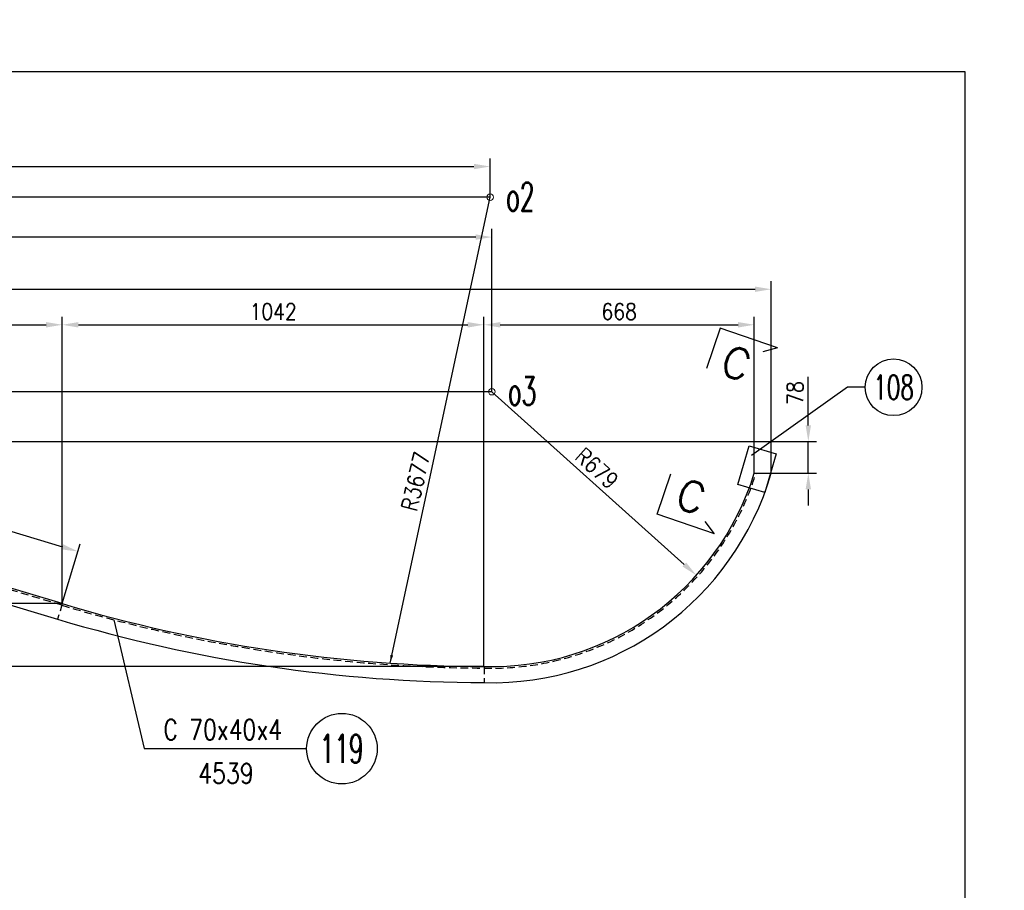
# Model space of a CAD drawing. Header units: millimetres. Extents: x -34919 to 306996, y -293018 to -145733.
# Tile 98 of 256: x 77416 to 79848, y -215021 to -212871. Entities that reach past the tile are written whole.
import ezdxf
from ezdxf.enums import TextEntityAlignment as Align

# ---------------------------------------------------------------- set-up
doc = ezdxf.new("R2010")
doc.units = ezdxf.units.MM
doc.header["$LTSCALE"] = 3
doc.linetypes.add('HIDDEN', pattern=[9.525, 6.35, -3.175])
for name, color, linetype in [('1_Słupy', 1, 'Continuous'), ('4', 4, 'Continuous'), ('CIENKA', 4, 'Continuous'), ('K-wypełnienia', 8, 'Continuous'), ('poziome 1', 7, 'Continuous'), ('proil zamykajacy', 4, 'Continuous'), ('Prz', 5, 'Continuous')]:
    doc.layers.add(name, color=color, linetype=linetype)
doc.layers.add('OPISY', color=2, linetype='Continuous', lineweight=13)
doc.layers.add('SIATKA', color=5, linetype='Continuous', lineweight=18)
doc.styles.add('NOVE3', font='romans.shx', dxfattribs={"width": 0.7})
doc.styles.add('R20', font='romans.shx', dxfattribs={"width": 0.85})
doc.styles.add('R50', font='romans.shx', dxfattribs={"width": 0.85, "height": 50})
doc.styles.add('ROMANS', font='romans.shx')
doc.styles.add('WYMIARY', font='ROMANS.shx', dxfattribs={"width": 0.75, "oblique": 15})
doc.dimstyles.new('1_20', dxfattribs={"dimscale": 20, "dimtxt": 2, "dimasz": 2, "dimexe": 1, "dimexo": 0, "dimtad": 1, "dimdec": 0, "dimdsep": 46, "dimtxsty": 'R20', "dimcen": 0, "dimclrd": 4, "dimclre": 4, "dimclrt": 3, "dimadec": 0, "dimazin": 0, "dimtfac": 1, "dimtdec": 0, "dimtix": 1, "dimtmove": 0, "dimatfit": 2, "dimfxl": 1, "dimtolj": 1, "dimtzin": 0, "dimarcsym": 0})
doc.dimstyles.new('Skala 1_10', dxfattribs={"dimscale": 10, "dimtxt": 2, "dimasz": 2, "dimexe": 1, "dimexo": 0, "dimtad": 1, "dimdec": 0, "dimdsep": 46, "dimtxsty": 'R20', "dimcen": 0, "dimclrd": 4, "dimclre": 4, "dimclrt": 3, "dimadec": 0, "dimazin": 0, "dimtfac": 1, "dimtdec": 0, "dimtix": 1, "dimtmove": 0, "dimatfit": 2, "dimfxl": 1, "dimtolj": 1, "dimtzin": 0, "dimarcsym": 0})

# ---------------------------------------------------------------- blocks, each defined once
blk = doc.blocks.new('*D109')
at = {"layer": 'Defpoints', "color": 0, "transparency": 16777216}
for p in [(79272.1, -213537.1), (74971.7, -213913.4, 0), (79272.1, -213991.4, 0)]:
    blk.add_point(p, dxfattribs=at)
at = {"layer": 'SIATKA', "color": 4, "lineweight": -2, "transparency": 16777216}
for p, q in [((74971.7, -213913.4), (74971.7, -213517.1)), ((79272.1, -213991.4), (79272.1, -213517.1)), ((75011.7, -213537.1), (79232.1, -213537.1))]:
    blk.add_line(p, q, dxfattribs=at)
at = {"layer": 'SIATKA', "color": 4, "transparency": 16777216}
for points in [[(75011.7, -213530.5), (75011.7, -213543.8), (74971.7, -213537.1)], [(79232.1, -213530.5), (79232.1, -213543.8), (79272.1, -213537.1)]]:
    blk.add_solid(points, dxfattribs=at)
at = {"layer": 'SIATKA', "color": 3, "transparency": 16777216, "insert": (77121.9, -213504.6), "char_height": 40, "attachment_point": 5, "style": 'R20'}
blk.add_mtext('\\A1;4300', dxfattribs=at)
blk = doc.blocks.new('*D110')
at = {"layer": 'Defpoints', "color": 0, "transparency": 16777216}
for p in [(78582.1, -213790.1, 0), (79087.2, -214243.5, 0)]:
    blk.add_point(p, dxfattribs=at)
at = {"layer": 'SIATKA', "color": 4, "lineweight": -2, "transparency": 16777216}
blk.add_line((78582.1, -213790.1), (79057.4, -214216.8), dxfattribs=at)
at = {"layer": 'SIATKA', "color": 4, "transparency": 16777216}
blk.add_solid([(79061.9, -214211.9), (79052.9, -214221.8), (79087.2, -214243.5)], dxfattribs=at)
at = {"layer": 'SIATKA', "color": 3, "transparency": 16777216, "insert": (78841.4, -213979.3), "char_height": 40, "attachment_point": 5, "rotation": 318.0855, "style": 'R20'}
blk.add_mtext('\\A1;R679', dxfattribs=at)
blk = doc.blocks.new('*D111')
at = {"layer": 'Defpoints', "color": 0, "transparency": 16777216}
for p in [(76514.7, -214011.6), (77559.6, -214184.7, 0), (77521, -214313.5)]:
    blk.add_point(p, dxfattribs=at)
at = {"layer": 'SIATKA', "color": 4, "lineweight": -2, "transparency": 16777216}
for p, q in [((76514.7, -214011.6, 0), (76559.1, -213863.7, 0)), ((76591.6, -213894.3, 0), (77521.3, -214173.2, 0)), ((77521, -214313.5, 0), (77565.4, -214165.5, 0))]:
    blk.add_line(p, q, dxfattribs=at)
at = {"layer": 'SIATKA', "color": 4, "transparency": 16777216}
for points in [[(76593.6, -213887.9, 0), (76589.7, -213900.7, 0), (76553.3, -213882.8, 0)], [(77523.2, -214166.8, 0), (77519.4, -214179.6, 0), (77559.6, -214184.7, 0)]]:
    blk.add_solid(points, dxfattribs=at)
at = {"layer": 'SIATKA', "color": 3, "transparency": 16777216, "insert": (77065.8, -214002.6, 0), "char_height": 40, "attachment_point": 5, "rotation": 343.3008, "style": 'R20'}
blk.add_mtext('\\A1;1051', dxfattribs=at)
blk = doc.blocks.new('*D115')
at = {"layer": 'Defpoints', "color": 0, "transparency": 16777216}
for p in [(77521, -213624.9, 0), (76514.7, -214011.6, 0), (77521, -214313.5, 0)]:
    blk.add_point(p, dxfattribs=at)
at = {"layer": 'SIATKA', "color": 4, "lineweight": -2, "transparency": 16777216}
for p, q in [((76514.7, -214011.6, 0), (76514.7, -213604.9, 0)), ((77521, -214313.5, 0), (77521, -213604.9, 0)), ((76554.7, -213624.9, 0), (77481, -213624.9, 0))]:
    blk.add_line(p, q, dxfattribs=at)
at = {"layer": 'SIATKA', "color": 4, "transparency": 16777216}
for points in [[(76554.7, -213618.2, 0), (76554.7, -213631.6, 0), (76514.7, -213624.9, 0)], [(77481, -213618.2, 0), (77481, -213631.6, 0), (77521, -213624.9, 0)]]:
    blk.add_solid(points, dxfattribs=at)
at = {"layer": 'SIATKA', "color": 3, "transparency": 16777216, "insert": (77017.8, -213592.4, 0), "char_height": 40, "attachment_point": 5, "style": 'R20'}
blk.add_mtext('\\A1;1006', dxfattribs=at)
blk = doc.blocks.new('*D116')
at = {"layer": 'Defpoints', "color": 0, "transparency": 16777216}
for p in [(78562.6, -213624.9, 0), (77521, -214313.5, 0), (78562.6, -214468.6, 0)]:
    blk.add_point(p, dxfattribs=at)
at = {"layer": 'SIATKA', "color": 4, "lineweight": -2, "transparency": 16777216}
for p, q in [((77521, -214313.5, 0), (77521, -213604.9, 0)), ((78562.6, -214468.6, 0), (78562.6, -213604.9, 0)), ((77561, -213624.9, 0), (78522.6, -213624.9, 0))]:
    blk.add_line(p, q, dxfattribs=at)
at = {"layer": 'SIATKA', "color": 4, "transparency": 16777216}
for points in [[(77561, -213618.2, 0), (77561, -213631.6, 0), (77521, -213624.9, 0)], [(78522.6, -213618.2, 0), (78522.6, -213631.6, 0), (78562.6, -213624.9, 0)]]:
    blk.add_solid(points, dxfattribs=at)
at = {"layer": 'SIATKA', "color": 3, "transparency": 16777216, "insert": (78041.8, -213592.4, 0), "char_height": 40, "attachment_point": 5, "style": 'R20'}
blk.add_mtext('\\A1;1042', dxfattribs=at)
blk = doc.blocks.new('*D117')
at = {"layer": 'Defpoints', "color": 0, "transparency": 16777216}
for p in [(79230.3, -213624.9), (79230.3, -213991.4), (78562.6, -214468.6)]:
    blk.add_point(p, dxfattribs=at)
at = {"layer": 'SIATKA', "color": 4, "lineweight": -2, "transparency": 16777216}
for p, q in [((78562.6, -214468.6), (78562.6, -213604.9)), ((79230.3, -213991.4), (79230.3, -213604.9)), ((78602.6, -213624.9), (79190.3, -213624.9))]:
    blk.add_line(p, q, dxfattribs=at)
at = {"layer": 'SIATKA', "color": 4, "transparency": 16777216}
for points in [[(78602.6, -213618.2), (78602.6, -213631.6), (78562.6, -213624.9)], [(79190.3, -213618.2), (79190.3, -213631.6), (79230.3, -213624.9)]]:
    blk.add_solid(points, dxfattribs=at)
at = {"layer": 'SIATKA', "color": 3, "transparency": 16777216, "insert": (78896.5, -213592.4), "char_height": 40, "attachment_point": 5, "style": 'R20'}
blk.add_mtext('\\A1;668', dxfattribs=at)
blk = doc.blocks.new('*D119')
at = {"layer": 'Defpoints', "color": 0, "transparency": 16777216}
for p in [(74971.7, -213913.4), (74517.8, -214313.5, 0), (77521, -214313.5, 0)]:
    blk.add_point(p, dxfattribs=at)
at = {"layer": 'SIATKA', "color": 4, "lineweight": -2, "transparency": 16777216}
for p, q in [((74971.7, -213913.4, 0), (74497.8, -213913.4, 0)), ((74517.8, -213953.4, 0), (74517.8, -214273.5, 0)), ((77521, -214313.5, 0), (74497.8, -214313.5, 0))]:
    blk.add_line(p, q, dxfattribs=at)
at = {"layer": 'SIATKA', "color": 4, "transparency": 16777216}
for points in [[(74511.1, -213953.4, 0), (74524.4, -213953.4, 0), (74517.8, -213913.4, 0)], [(74511.1, -214273.5, 0), (74524.4, -214273.5, 0), (74517.8, -214313.5, 0)]]:
    blk.add_solid(points, dxfattribs=at)
at = {"layer": 'SIATKA', "color": 3, "transparency": 16777216, "insert": (74485.3, -214113.4, 0), "char_height": 40, "attachment_point": 5, "rotation": 90, "style": 'R20'}
blk.add_mtext('\\A1;400', dxfattribs=at)
blk = doc.blocks.new('*D120')
at = {"layer": 'Defpoints', "color": 0, "transparency": 16777216}
for p in [(74971.7, -213913.4), (74443.5, -214468.6, 0), (78562.6, -214468.6, 0)]:
    blk.add_point(p, dxfattribs=at)
at = {"layer": 'SIATKA', "color": 4, "lineweight": -2, "transparency": 16777216}
for p, q in [((74971.7, -213913.4, 0), (74423.5, -213913.4, 0)), ((74443.5, -213953.4, 0), (74443.5, -214428.6, 0)), ((78562.6, -214468.6, 0), (74423.5, -214468.6, 0))]:
    blk.add_line(p, q, dxfattribs=at)
at = {"layer": 'SIATKA', "color": 4, "transparency": 16777216}
for points in [[(74436.8, -213953.4, 0), (74450.1, -213953.4, 0), (74443.5, -213913.4, 0)], [(74436.8, -214428.6, 0), (74450.1, -214428.6, 0), (74443.5, -214468.6, 0)]]:
    blk.add_solid(points, dxfattribs=at)
at = {"layer": 'SIATKA', "color": 3, "transparency": 16777216, "insert": (74411, -214191, 0), "char_height": 40, "attachment_point": 5, "rotation": 90, "style": 'R20'}
blk.add_mtext('\\A1;555', dxfattribs=at)
blk = doc.blocks.new('*D121')
at = {"layer": 'Defpoints', "color": 0, "transparency": 16777216}
for p in [(74971.7, -213913.4, 0), (79272.1, -213991.4, 0), (79363.7, -213991.4)]:
    blk.add_point(p, dxfattribs=at)
at = {"layer": 'SIATKA', "color": 4, "lineweight": -2, "transparency": 16777216}
for p, q in [((79363.7, -213873.4), (79363.7, -213753.3)), ((74971.7, -213913.4), (79383.7, -213913.4)), ((79363.7, -213991.4), (79363.7, -213913.4)), ((79272.1, -213991.4), (79383.7, -213991.4)), ((79363.7, -214031.4), (79363.7, -214071.4))]:
    blk.add_line(p, q, dxfattribs=at)
at = {"layer": 'SIATKA', "color": 4, "transparency": 16777216}
for points in [[(79357, -213873.4), (79370.3, -213873.4), (79363.7, -213913.4)], [(79357, -214031.4), (79370.3, -214031.4), (79363.7, -213991.4)]]:
    blk.add_solid(points, dxfattribs=at)
at = {"layer": 'SIATKA', "color": 3, "transparency": 16777216, "insert": (79331.2, -213793.3), "char_height": 40, "attachment_point": 5, "rotation": 90, "style": 'R20'}
blk.add_mtext('\\A1;78', dxfattribs=at)
blk = doc.blocks.new('*D124')
at = {"layer": 'Defpoints', "color": 0, "transparency": 16777216}
for p in [(74353.6, -213309.9, 0), (78577.7, -213309.9, 0), (74971.7, -213913.4)]:
    blk.add_point(p, dxfattribs=at)
at = {"layer": 'SIATKA', "color": 4, "lineweight": -2, "transparency": 16777216}
for p, q in [((78577.7, -213309.9, 0), (74333.6, -213309.9, 0)), ((74353.6, -213873.4, 0), (74353.6, -213349.9, 0)), ((74971.7, -213913.4, 0), (74333.6, -213913.4, 0))]:
    blk.add_line(p, q, dxfattribs=at)
at = {"layer": 'SIATKA', "color": 4, "transparency": 16777216}
for points in [[(74347, -213349.9, 0), (74360.3, -213349.9, 0), (74353.6, -213309.9, 0)], [(74347, -213873.4, 0), (74360.3, -213873.4, 0), (74353.6, -213913.4, 0)]]:
    blk.add_solid(points, dxfattribs=at)
at = {"layer": 'SIATKA', "color": 3, "transparency": 16777216, "insert": (74321.1, -213611.6, 0), "char_height": 40, "attachment_point": 5, "rotation": 90, "style": 'R20'}
blk.add_mtext('\\A1;3123', dxfattribs=at)
blk = doc.blocks.new('*D125')
at = {"layer": 'Defpoints', "color": 0, "transparency": 16777216}
for p in [(78577.7, -213234.1, 0), (78577.7, -213309.9), (74971.7, -213913.4)]:
    blk.add_point(p, dxfattribs=at)
at = {"layer": 'SIATKA', "color": 4, "lineweight": -2, "transparency": 16777216}
for p, q in [((74971.7, -213913.4, 0), (74971.7, -213214.1, 0)), ((78577.7, -213309.9, 0), (78577.7, -213214.1, 0)), ((75011.7, -213234.1, 0), (78537.7, -213234.1, 0))]:
    blk.add_line(p, q, dxfattribs=at)
at = {"layer": 'SIATKA', "color": 4, "transparency": 16777216}
for points in [[(75011.7, -213227.4, 0), (75011.7, -213240.7, 0), (74971.7, -213234.1, 0)], [(78537.7, -213227.4, 0), (78537.7, -213240.7, 0), (78577.7, -213234.1, 0)]]:
    blk.add_solid(points, dxfattribs=at)
at = {"layer": 'SIATKA', "color": 3, "transparency": 16777216, "insert": (76774.7, -213201.6, 0), "char_height": 40, "attachment_point": 5, "style": 'R20'}
blk.add_mtext('\\A1;3606', dxfattribs=at)
blk = doc.blocks.new('*D126')
at = {"layer": 'Defpoints', "color": 0, "transparency": 16777216}
for p in [(78582.1, -213790.1, 0), (74443.5, -213913.4), (74971.7, -213913.4, 0)]:
    blk.add_point(p, dxfattribs=at)
at = {"layer": 'SIATKA', "color": 4, "lineweight": -2, "transparency": 16777216}
for p, q in [((78582.1, -213790.1), (74423.5, -213790.1)), ((74443.5, -213830.1), (74443.5, -213873.4)), ((74971.7, -213913.4), (74423.5, -213913.4))]:
    blk.add_line(p, q, dxfattribs=at)
at = {"layer": 'SIATKA', "color": 4, "transparency": 16777216}
for points in [[(74436.8, -213830.1), (74450.1, -213830.1), (74443.5, -213790.1)], [(74436.8, -213873.4), (74450.1, -213873.4), (74443.5, -213913.4)]]:
    blk.add_solid(points, dxfattribs=at)
at = {"layer": 'SIATKA', "color": 3, "transparency": 16777216, "insert": (74411, -213851.7), "char_height": 40, "attachment_point": 5, "rotation": 90, "style": 'R20'}
blk.add_mtext('\\A1;123', dxfattribs=at)
blk = doc.blocks.new('*D127')
at = {"layer": 'Defpoints', "color": 0, "transparency": 16777216}
for p in [(74971.7, -213408.3), (78582.1, -213790.1, 0), (74971.7, -213910.7)]:
    blk.add_point(p, dxfattribs=at)
at = {"layer": 'SIATKA', "color": 4, "lineweight": -2, "transparency": 16777216}
for p, q in [((74971.7, -213910.7), (74971.7, -213388.3)), ((78542.1, -213408.3), (75011.7, -213408.3)), ((78582.1, -213790.1), (78582.1, -213388.3))]:
    blk.add_line(p, q, dxfattribs=at)
at = {"layer": 'SIATKA', "color": 4, "transparency": 16777216}
for points in [[(75011.7, -213401.7), (75011.7, -213415), (74971.7, -213408.3)], [(78542.1, -213401.7), (78542.1, -213415), (78582.1, -213408.3)]]:
    blk.add_solid(points, dxfattribs=at)
at = {"layer": 'SIATKA', "color": 3, "transparency": 16777216, "insert": (76776.9, -213375.8), "char_height": 40, "attachment_point": 5, "style": 'R20'}
blk.add_mtext('\\A1;3610', dxfattribs=at)

msp = doc.modelspace()

# ---------------------------------------------------------------- linework, layer by layer
at = {"color": 1}
for p, q in [((79146.269, -213633.384), (79112.388, -213733.139)), ((79287.956, -213681.506), (79146.269, -213633.384)), ((79287.956, -213681.506), (79251.467, -213691.921)), ((78990.213, -214092.864), (79024.093, -213993.109)), ((79131.9, -214140.986), (78990.213, -214092.864)), ((79131.9, -214140.986), (79109.302, -214110.503))]:
    msp.add_line(p, q, dxfattribs=at)
at = {"color": 6}
for p, q in [((79189.261, -214019.587), (79217.225, -213923.576)), ((79217.225, -213923.576), (79284.432, -213943.15)), ((79284.432, -213943.15), (79256.469, -214039.161)), ((79256.469, -214039.161), (79189.261, -214019.587))]:
    msp.add_line(p, q, dxfattribs=at)
at = {"color": 4}
msp.add_circle((79574.356, -213779.257), 70, dxfattribs=at)
at = {"layer": '4'}
for p, q in [((77648.6, -214353.453), (77723.513, -214671.558)), ((77723.513, -214671.558), (78124.582, -214671.558))]:
    msp.add_line(p, q, dxfattribs=at)
at = {"layer": 'CIENKA', "linetype": 'Continuous'}
msp.add_line((79504.356, -213779.257), (79460.153, -213779.257), dxfattribs=at)
at = {"layer": 'CIENKA', "linetype": 'Continuous', "flags": 128}
msp.add_lwpolyline([(79460.153, -213779.257), (79223.137, -213947.433)], dxfattribs=at)
at = {"layer": 'K-wypełnienia', "color": 1, "linetype": 'Continuous'}
msp.add_circle((78211.714, -214671.558), 87.132, dxfattribs=at)
at = {"layer": 'poziome 1', "linetype": 'HIDDEN'}
for p, q in [((77520.994, -214313.53, 0), (77509.5, -214351.843)), ((78562.632, -214468.593, 0), (78563.199, -214508.596))]:
    msp.add_line(p, q, dxfattribs=at)
for points in [[(78562.615, -214472.593, -0.07196268), (77519.845, -214317.362), (76513.535, -214015.469, 0.10089688), (74971.715, -213877.135, 0.10089688)], [(78562.763, -214472.591, 0.33687218), (79234.488, -213991.392, 0.31101228)]]:
    msp.add_lwpolyline(points, format="xyb", dxfattribs=at)
at = {"layer": 'proil zamykajacy', "color": 3}
for p, q in [((79230.303, -213991.392), (79272.061, -213991.392)), ((77520.994, -214313.53), (76514.684, -214011.638))]:
    msp.add_line(p, q, dxfattribs=at)
for points in [[(74971.715, -213913.362, -0.10116245), (76503.223, -214049.96), (77509.5, -214351.843, 0.0720121), (78563.199, -214508.596, 0.34033344), (79272.061, -213991.392)], [(78562.632, -214468.593, 0.33649634), (79230.303, -213991.392, 0.31777351)]]:
    msp.add_lwpolyline(points, format="xyb", dxfattribs=at)
msp.add_arc((78577.715, -210791.128), 3677.496, 253.300758, 269.765008, dxfattribs=at)
at = {"layer": 'Prz'}
msp.add_lwpolyline([(73950.901, -217099.961), (79750.901, -217099.961), (79750.901, -212999.961), (73950.901, -212999.961)], close=True, dxfattribs=at)
at = {"layer": 'SIATKA', "color": 3}
for centre in [(78577.715, -213309.919), (78582.075, -213790.114)]:
    msp.add_circle(centre, 8.07, dxfattribs=at)

# ---------------------------------------------------------------- texts
at = {"color": 3, "style": 'WYMIARY', "width": 0.65}
msp.add_text('108', height=60, dxfattribs=at).set_placement((79574.356, -213779.257), align=Align.MIDDLE)
at = {"color": 20, "insert": (33837.901, -182331.101), "char_height": 300, "width": 16331.01415, "attachment_point": 1, "style": 'NOVE3'}
msp.add_mtext('{\\C1;Wytyczne montażowe\\P\\H0.83333x;\\C3;Podczas montażu należy bezwzględnie przestrzegać dopuszczalnych tolerancji z uwagi na ścisłe dopasowanie elementów amortyzujących ugięcia dźwigarów przekrycia auli.\\P\\H1.2x;\\C1;\\PZabezpieczenia antykorozyjne.\\C256;\\P\\H0.83333x;\\C3;Wszystkie elementy stalowe konstrukcji należy poddać ocynkowaniu ogniowemu.\\PKonstrukcje przeznaczone do cynkowania ogniowego powinny odpowiadać następującym warunkom:\\P\\pl900;^I1. Spoiny powinny być wykonane metodą półautomatyczną w osłonie gazów ochronnych. Nie zaleca się spawania elektrodą otuloną, ze względu na złą jakość powłoki cynkowej na spoinach.\\P^I2. Powierzchnia konstrukcji powinna być wolna od: zawalcowań, zgorzelin, odprysków po spawaniu, ostrych krawędzi, zanieczyszczeń farbami, olejami, emulsjami oraz innymi materiałami stosowanymi przy trasowaniu, znakowaniu, spawaniu, wierceniu itp. W przypadku spawania elektrodą należy dokładnie usunąć otulinę spawalniczą w celu zminimalizowania wad powłoki. Po ocynkowaniu uwydatnią się wady jakości powierzchni stali np. zawalcowania, rysy traserskie, zeszlifowania, pory, odpryski spawalnicze, wadliwe spoiny.\\P^I3. Elementy konstrukcyjne powinny posiadać odpowiednie otwory technologiczne do odpowietrzenia, swobodnego przepływu cynku zewnątrz i wewnątrz elementu oraz do podwieszenia (mogą być przyspawane uchwyty z blachy z otworami).\\P^I4. W przypadku powierzchni spawanych na zakładkę, spoina powinna być szczelna ze wszystkich stron (spawana na około), a nakładki szczelnie przylegać do konstrukcji. Przekroje skrzynkowe oraz powierzchnie nakładające się mogą powodować uszkodzenie konstrukcji - pękanie spoin.\\P^I5. Każdy element konstrukcyjny powinien składać się z jednego gatunku stali.\\P^I6. Konstrukcje nie powinny posiadać małych szczelin lub wnęk. Spoiny powinny być szczelne i zamknięte wokół elementu, ponieważ w przeciwnym przypadku mogą po cynkowaniu wylewać się z nich resztki topnika i kwasu pogarszając jakość powłoki (tzw. "krwawe wycieki").\\P^I7. Naddatek wymiarowy dla otworów pod śruby powinien wynosić 1 - 2 mm.\\PTermiczne oddziaływanie kąpieli cynkowej uwalnia w elementach naprężenia wewnętrzne, co może powodować odkształcenia. Szczególnie uwidacznia się to w elementach spawanych. Dotyczy to także dwuteowników spawanych, których odkształcenia po cynkowaniu mogą przekroczyć dopuszczalne normy, oraz nie usztywnionych arkuszy blach i otwartych kształtowników giętych.\\P\\C256;\\P\\pl0;\\H1.2x;\\C1;Malowanie konstrukcji.\\P\\H0.83333x;\\C3;Wszystkie elementy stalowe konstrukcji należy pomalować proszkowo na kolor RAL 9011}', dxfattribs=at)
at = {"layer": '1_Słupy', "color": 1, "style": 'ROMANS'}
for p in [(79141.978, -213744.307), (79030.244, -214073.287)]:
    msp.add_text('C', height=75, rotation=341.240731, dxfattribs=at).set_placement(p)
at = {"layer": 'OPISY', "color": 2, "style": 'R50', "width": 0.6}
for s, p in [('o2', (78652.242, -213308.392)), ('o3', (78656.603, -213788.587)), ('119', (78210.93, -214671.976))]:
    msp.add_text(s, height=70, dxfattribs=at).set_placement(p, align=Align.MIDDLE)
at = {"layer": 'OPISY', "style": 'R50', "width": 0.8}
for s, p in [('C 70x40x4', (77917.307, -214649.511)), ('4539', (77925.31, -214757.511))]:
    msp.add_text(s, height=50, dxfattribs=at).set_placement(p, align=Align.CENTER)
at = {"layer": 'SIATKA', "color": 3, "insert": (78393.779, -214011.71, 0), "char_height": 40, "attachment_point": 5, "rotation": 76.72899, "style": 'R20'}
msp.add_mtext('\\A1;R3677', dxfattribs=at)

# ---------------------------------------------------------------- dimensions: what is measured, and where the dimension line sits
at = {"layer": 'SIATKA', "color": 3}
for base, p1, p2, picture, middle in [((78577.715, -213234.064, 0), (74971.715, -213913.362), (78577.715, -213309.926), '*D125', (76774.715, -213201.564, 0)), ((74971.715, -213408.319, 0), (78582.075, -213790.114), (74971.715, -213910.663, 0), '*D127', (76776.895, -213375.819, 0)), ((79272.061, -213537.149, 0), (74971.715, -213913.362), (79272.061, -213991.392), '*D109', (77121.888, -213504.649, 0)), ((77520.994, -213624.9, 0), (76514.684, -214011.638, 0), (77520.994, -214313.53, 0), '*D115', (77017.839, -213592.4, 0)), ((78562.632, -213624.9, 0), (77520.994, -214313.53, 0), (78562.632, -214468.593, 0), '*D116', (78041.813, -213592.4, 0)), ((79230.303, -213624.9, 0), (78562.632, -214468.593, 0), (79230.303, -213991.392, 0), '*D117', (78896.467, -213592.4, 0))]:
    dim = msp.add_linear_dim(base=base, p1=p1, p2=p2, dimstyle='1_20', dxfattribs=at)
    dim.commit()
    dim.dimension.update_dxf_attribs({"geometry": picture, "text_midpoint": middle})
dim = msp.add_linear_dim(base=(74353.622, -213309.926, 0), p1=(74971.715, -213913.362), p2=(78577.715, -213309.926, 0), angle=90, text='3123', dimstyle='1_20', dxfattribs=at)
dim.commit()
dim.dimension.update_dxf_attribs({"geometry": '*D124', "text_midpoint": (74321.122, -213611.644, 0)})
dim = msp.add_linear_dim(base=(79363.653, -213991.392, 0), p1=(74971.715, -213913.362), p2=(79272.061, -213991.392), angle=90, dimstyle='1_20', dxfattribs=at)
dim.commit()
dim.dimension.update_dxf_attribs({"geometry": '*D121', "text_midpoint": (79363.653, -213793.339, 0), "dimtype": 160})
for base, p1, p2, picture, middle in [((74443.451, -213913.362, 0), (78582.075, -213790.114), (74971.715, -213913.362), '*D126', (74410.951, -213851.738, 0)), ((74443.451, -214468.593, 0), (74971.715, -213913.362), (78562.632, -214468.593, 0), '*D120', (74410.951, -214190.978, 0)), ((74517.767, -214313.529, 0), (74971.715, -213913.362), (77520.994, -214313.529, 0), '*D119', (74485.267, -214113.446, 0))]:
    dim = msp.add_linear_dim(base=base, p1=p1, p2=p2, angle=90, dimstyle='1_20', dxfattribs=at)
    dim.commit()
    dim.dimension.update_dxf_attribs({"geometry": picture, "text_midpoint": middle})
dim = msp.add_radius_dim(center=(78582.075, -213790.114), mpoint=(79087.168, -214243.538), dimstyle='1_20', dxfattribs=at)
dim.commit()
dim.dimension.update_dxf_attribs({"geometry": '*D110', "text_midpoint": (78841.449, -213979.281, 0)})
dim = msp.add_aligned_dim(p1=(76514.684, -214011.638), p2=(77520.994, -214313.53), distance=134.501, dimstyle='1_20', dxfattribs=at)
dim.commit()
dim.dimension.update_dxf_attribs({"geometry": '*D111', "text_midpoint": (77065.827, -214002.626, 0)})

# ---------------------------------------------------------------- leaders
msp.add_leader([(78330.706, -214460.319), (78577.715, -213309.926)], dimstyle='Skala 1_10', override={"dimgap": 0.625, "dimtad": 0}, dxfattribs=at)

doc.saveas('drawing.dxf')
